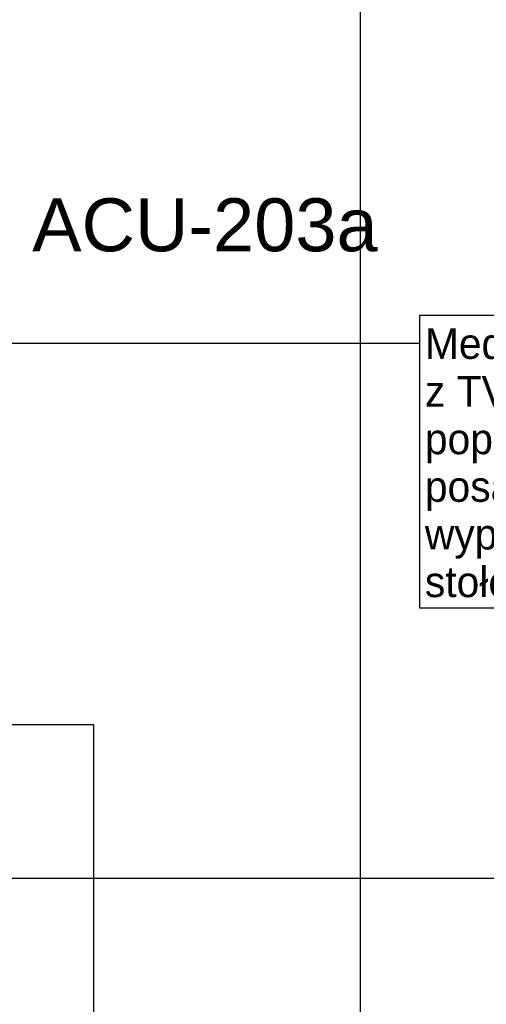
# Model space of a CAD drawing. Header units: centimetres. Extents: x -1062 to 5388, y 1642 to 2943.
# Tile 85 of 90: x 4923 to 5033, y 2366 to 2598. Entities that reach past the tile are written whole.
import ezdxf

# ---------------------------------------------------------------- set-up
doc = ezdxf.new("R2010")
doc.units = ezdxf.units.CM
for name, color, linetype in [('M-EQPM-IDEN-nr', 5, 'Continuous'), ('M-TEXT-ROOM-TAG', 86, 'Continuous'), ('M-XREF', 252, 'Continuous'), ('XREF$0$Notatki tekstowe', 8, 'Continuous'), ('XREF$0$Notatki tekstowe-1', 8, 'Continuous'), ('XREF$0$Ściany-2', 8, 'Continuous')]:
    doc.layers.add(name, color=color, linetype=linetype)
doc.styles.add('Arial', font='txt', dxfattribs={"height": 147.52994})
doc.styles.add('XREF$0$Arial', font='txt', dxfattribs={"height": 7.2})
doc.dimstyles.new('ISO-25', dxfattribs={"dimtxt": 2.5, "dimasz": 2.5, "dimexe": 1.25, "dimexo": 0.625, "dimtad": 1, "dimtxsty": 'Standard', "dimcen": 2.5, "dimadec": 0, "dimazin": 0, "dimtfac": 1, "dimtmove": 0, "dimatfit": 3, "dimfxl": 1, "dimarcsym": 0})

# ---------------------------------------------------------------- blocks, each defined once
blk = doc.blocks.new('XREF')
at = {"layer": 'XREF$0$Notatki tekstowe'}
blk.add_line((-179.27, 2522.06), (17.8, 2522.06), dxfattribs=at)
at = {"layer": 'XREF$0$Notatki tekstowe', "flags": 128}
blk.add_lwpolyline([(17.8, 2528.66), (107.22, 2528.66), (107.22, 2459.58), (17.8, 2459.58)], close=True, dxfattribs=at)
at = {"layer": 'XREF$0$Ściany-2'}
for p, q in [((3.78, 2226.58), (3.78, 2682.08)), ((-79.22, 2432.08), (-59.22, 2432.08)), ((-59.22, 2432.08), (-59.22, 2346.08))]:
    blk.add_line(p, q, dxfattribs=at)
at = {"layer": 'XREF$0$Notatki tekstowe-1', "insert": (19, 2525.55), "char_height": 7.2, "width": 87.04, "attachment_point": 1, "line_spacing_factor": 0.936439, "style": 'XREF$0$Arial'}
blk.add_mtext('\\pxt7.05556,14.11111,21.16667,28.22222,35.27778,42.33333,49.38889,56.44444,63.5,70.55556,77.61111,84.66667,91.72222,98.77778,105.83333,112.88889,119.94444,127,134.05556,141.11111,148.16667,155.22222,162.27778,169.33333,176.38889,183.44444,190.5,197.55556,204.61111,211.66667,218.72222,225.77778;{Media i podłączenie z TV i szafką tele. poprowadzić w posadzce i wyprowadzić pod stołem. }', dxfattribs=at)

msp = doc.modelspace()

# ---------------------------------------------------------------- block references
at = {"layer": 'M-XREF'}
msp.add_blockref('XREF', (5000, 0), dxfattribs=at)

# ---------------------------------------------------------------- texts
at = {"layer": 'M-EQPM-IDEN-nr', "insert": (4926.34, 2556.24), "char_height": 12.5, "width": 144.3038, "attachment_point": 1, "style": 'Arial'}
msp.add_mtext('{\\fArial CE|b0|i0|c238|p34;ACU-203a}', dxfattribs=at)

# ---------------------------------------------------------------- leaders
at = {"layer": 'M-TEXT-ROOM-TAG'}
msp.add_leader([(4813.73, 2395.81), (5112.34, 2395.81)], dimstyle='ISO-25', override={"dimasz": 10, "dimgap": 0.625, "dimtad": 0, "dimldrblk": 'Dot'}, dxfattribs=at)

doc.saveas('drawing.dxf')
